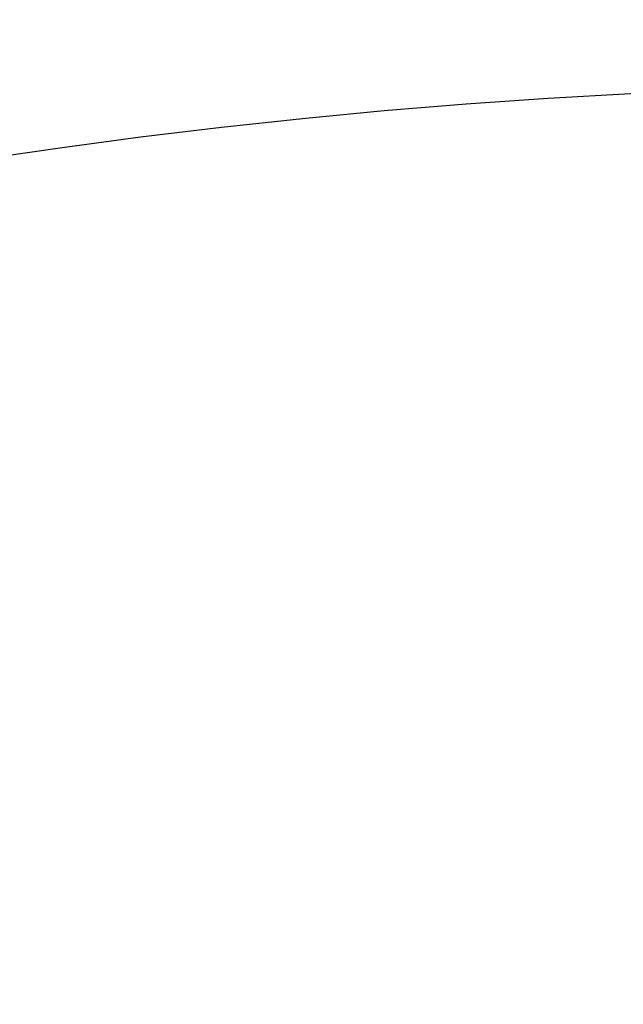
# Model space of a CAD drawing. Header units: millimetres. Extents: x 0 to 297, y 0 to 210.
# Tile 142 of 256: x 57.013 to 57.29, y 157.499 to 157.951. Entities that reach past the tile are written whole.
import ezdxf

# ---------------------------------------------------------------- set-up
doc = ezdxf.new("R2010")
doc.units = ezdxf.units.MM
doc.header["$LTSCALE"] = 16.335
doc.layers.get('0').update_dxf_attribs({"linetype": 'CONTINUOUS'})
doc.layers.add('AXES_REF', color=7, linetype='CONTINUOUS')

msp = doc.modelspace()

# ---------------------------------------------------------------- linework, layer by layer
at = {"color": 7, "linetype": 'Continuous'}
for radius in [4.84791, 4.8475, 4.81646]:
    msp.add_circle((57.44573, 154.95648), radius, dxfattribs=at)
msp.add_arc((57.44573, 154.95648), 4.8, 278.27713, 261.72287, dxfattribs=at)
at = {"layer": 'AXES_REF', "color": 9, "linetype": 'Continuous'}
for radius in [4.42226, 2.96429]:
    msp.add_circle((57.44573, 154.95648), radius, dxfattribs=at)
at = {"layer": 'AXES_REF', "color": 7, "linetype": 'Continuous'}
msp.add_arc((57.44573, 154.95648), 4.91, 143.27539, 36.72461, dxfattribs=at)

doc.saveas('drawing.dxf')
